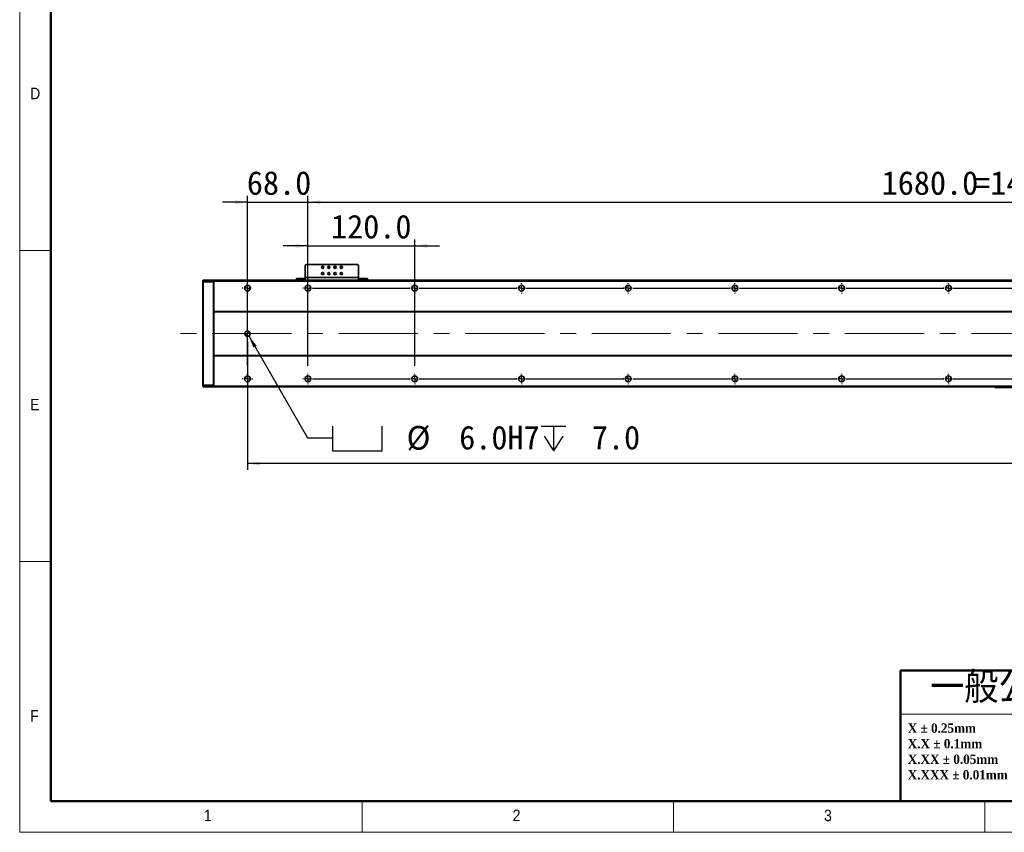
# Model space of a CAD drawing. Header units: millimetres. Extents: x 35 to 2905, y 35 to 2044.
# Tile 1 of 6: x 35 to 1142, y 35 to 949. Entities that reach past the tile are written whole.
import ezdxf

# ---------------------------------------------------------------- set-up
doc = ezdxf.new("R2010")
doc.units = ezdxf.units.MM
doc.header["$LTSCALE"] = 7
doc.linetypes.add('CENTERX2', pattern=[20.32, 12.7, -2.54, 2.54, -2.54])
doc.layers.add('黑色实线', color=7, linetype='Continuous')
doc.styles.add('SLDTEXTSTYLE1', font='Gothic.ttf', dxfattribs={"width": 0.913})
doc.styles.add('SLDTEXTSTYLE2', font='timesbd.ttf', dxfattribs={"width": 0.933})
doc.styles.add('SLDTEXTSTYLE4', font='txt', dxfattribs={"bigfont": 'bigfont'})
doc.styles.add('SLDTEXTSTYLE8', font='txt')
doc.dimstyles.new('SLDDIMSTYLE0', dxfattribs={"dimtxt": 26.6, "dimasz": 14, "dimexe": 0, "dimexo": 0.0625, "dimgap": 6.65, "dimtad": 2, "dimdec": 1, "dimrnd": 1e-09, "dimzin": 4, "dimdsep": 46, "dimtxsty": 'SLDTEXTSTYLE8', "dimsah": 1, "dimcen": 0.09, "dimadec": 0, "dimazin": 1, "dimtfac": 1, "dimtdec": 1, "dimtmove": 0, "dimatfit": 0, "dimfxl": 0, "dimfrac": 2, "dimtolj": 1, "dimtzin": 12, "dimarcsym": 0})
doc.dimstyles.new('SLDDIMSTYLE5', dxfattribs={"dimtxt": 26.6, "dimasz": 14, "dimexe": 0, "dimexo": 0.0625, "dimgap": 6.65, "dimtad": 2, "dimdec": 1, "dimrnd": 1e-09, "dimzin": 4, "dimdsep": 46, "dimtxsty": 'SLDTEXTSTYLE8', "dimsah": 1, "dimcen": 0.09, "dimadec": 0, "dimazin": 1, "dimtfac": 1, "dimtdec": 1, "dimtofl": 0, "dimtmove": 0, "dimatfit": 3, "dimfxl": 0, "dimfrac": 2, "dimtolj": 1, "dimtzin": 12, "dimarcsym": 0})
doc.dimstyles.new('SLDDIMSTYLE7', dxfattribs={"dimtxt": 26.6, "dimasz": 14, "dimexe": 0, "dimexo": 0.0625, "dimgap": 6.65, "dimtad": 0, "dimtih": 1, "dimtoh": 1, "dimdec": 1, "dimrnd": 1e-09, "dimzin": 4, "dimdsep": 46, "dimtxsty": 'SLDTEXTSTYLE8', "dimsah": 1, "dimcen": 0, "dimadec": 0, "dimazin": 1, "dimtfac": 1, "dimtdec": 1, "dimtofl": 0, "dimtmove": 0, "dimatfit": 3, "dimfxl": 0, "dimfrac": 2, "dimtolj": 1, "dimtzin": 12, "dimarcsym": 0})

# ---------------------------------------------------------------- blocks, each defined once
blk = doc.blocks.new('SW_NOTE_1')
at = {"color": 0, "linetype": 'Continuous', "lineweight": 0, "char_height": 10.5, "attachment_point": 1, "style": 'SLDTEXTSTYLE2'}
for s, insert in [('X ± 0.25mm ', (0, 13.8)), ('X.X ± 0.1mm', (0, -3.7))]:
    blk.add_mtext(s, dxfattribs=dict(at, insert=insert))
blk = doc.blocks.new('SW_NOTE_2')
at = {"color": 0, "linetype": 'Continuous', "lineweight": 0, "char_height": 10.5, "attachment_point": 1, "style": 'SLDTEXTSTYLE2'}
for s, insert in [('X.XX ± 0.05mm', (0, 13.8)), ('X.XXX ± 0.01mm', (0, -3.7))]:
    blk.add_mtext(s, dxfattribs=dict(at, insert=insert))
blk = doc.blocks.new('SW_SYMBOL_HOLE_SPOT')
at = {"layer": '黑色实线', "color": 0}
for p, q in [((0, 6125), (0, 525)), ((11200, 525), (11200, 6125)), ((0, 525), (11200, 525))]:
    blk.add_line(p, q, dxfattribs=at)
blk = doc.blocks.new('SW_SYMBOL_HOLE_DEPTH')
at = {"layer": '黑色实线', "color": 0}
for p, q in [((0, 6125), (5600, 6125)), ((2800, 6125), (2800, 525)), ((700, 3885), (2800, 525)), ((4900, 3885), (2800, 525))]:
    blk.add_line(p, q, dxfattribs=at)
blk = doc.blocks.new('_D_20')
at = {"layer": '黑色实线'}
for p, q in [((292.6, 593.4), (358.6, 478.9)), ((358.6, 478.9), (386.6, 478.9))]:
    blk.add_line(p, q, dxfattribs=at)
blk.add_solid([(292.6, 593.4), (297.7, 580.2), (301.4, 582.3)], dxfattribs=at)
at = {"layer": '黑色实线', "xscale": 0.004985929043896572, "yscale": 0.004985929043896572, "zscale": 0.004985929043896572}
for name, p in [('SW_SYMBOL_HOLE_SPOT', (386.6, 461.3)), ('SW_SYMBOL_HOLE_DEPTH', (621.2, 461.3))]:
    blk.add_blockref(name, p, dxfattribs=at)
at = {"layer": '黑色实线', "char_height": 26.6, "attachment_point": 1, "style": 'SLDTEXTSTYLE8'}
for s, insert in [('%%c', (469.9, 492.1)), (' 6.0H7 ', (511, 492.3)), (' 7.0', (660.1, 492.3))]:
    blk.add_mtext(s, dxfattribs=dict(at, insert=insert))
blk = doc.blocks.new('_D_22')
at = {"layer": '黑色实线'}
for p, q in [((291.1, 587.1), (291.1, 442.7)), ((2107.1, 581.6), (2107.1, 442.7)), ((2107.1, 449.7), (291.1, 449.7))]:
    blk.add_line(p, q, dxfattribs=at)
for points in [[(291.1, 449.7), (305.1, 447.6), (305.1, 451.8)], [(2107.1, 449.7), (2093.1, 451.8), (2093.1, 447.6)]]:
    blk.add_solid(points, dxfattribs=at)
at = {"layer": '黑色实线', "insert": (1148.6, 484.6), "char_height": 26.6, "attachment_point": 1, "style": 'SLDTEXTSTYLE8'}
blk.add_mtext('1816.0', dxfattribs=at)
blk = doc.blocks.new('_D_25')
at = {"layer": '黑色实线'}
for p, q in [((359.1, 661.7), (359.1, 750.8)), ((359.1, 743.8), (2039.1, 743.8)), ((2039.1, 661.7), (2039.1, 750.8))]:
    blk.add_line(p, q, dxfattribs=at)
for points in [[(359.1, 743.8), (373.1, 741.7), (373.1, 745.9)], [(2039.1, 743.8), (2025.1, 745.9), (2025.1, 741.7)]]:
    blk.add_solid(points, dxfattribs=at)
at = {"layer": '黑色实线', "char_height": 26.6, "attachment_point": 1, "style": 'SLDTEXTSTYLE8'}
for s, insert in [('1680.0', (1004, 778.7)), ('=14×120.0(PITCH)', (1107.9, 778.7))]:
    blk.add_mtext(s, dxfattribs=dict(at, insert=insert))
blk = doc.blocks.new('_D_26')
at = {"layer": '黑色实线'}
for p, q in [((291.1, 743.8), (263.1, 743.8)), ((291.1, 559.7), (291.1, 750.8)), ((291.1, 743.8), (359.1, 743.8)), ((359.1, 559.7), (359.1, 750.8)), ((359.1, 743.8), (387.1, 743.8))]:
    blk.add_line(p, q, dxfattribs=at)
for points in [[(291.1, 743.8), (277.1, 745.9), (277.1, 741.7)], [(359.1, 743.8), (373.1, 741.7), (373.1, 745.9)]]:
    blk.add_solid(points, dxfattribs=at)
at = {"layer": '黑色实线', "insert": (290.4, 778.7), "char_height": 26.6, "attachment_point": 1, "style": 'SLDTEXTSTYLE8'}
blk.add_mtext('68.0', dxfattribs=at)
blk = doc.blocks.new('_D_28')
at = {"layer": '黑色实线'}
for p, q in [((359.1, 559.7), (359.1, 701.7)), ((479.1, 559.7), (479.1, 701.7)), ((359.1, 694.7), (331.1, 694.7)), ((359.1, 694.7), (479.1, 694.7)), ((479.1, 694.7), (507.1, 694.7))]:
    blk.add_line(p, q, dxfattribs=at)
for points in [[(359.1, 694.7), (345.1, 696.8), (345.1, 692.6)], [(479.1, 694.7), (493.1, 692.6), (493.1, 696.8)]]:
    blk.add_solid(points, dxfattribs=at)
at = {"layer": '黑色实线', "insert": (385, 729.6), "char_height": 26.6, "attachment_point": 1, "style": 'SLDTEXTSTYLE8'}
blk.add_mtext('120.0', dxfattribs=at)
blk = doc.blocks.new('SW_CENTERMARKSYMBOL_12')
at = {"layer": '黑色实线', "color": 0}
for p, q in [((-5.08, 0), (-5.84, 0)), ((0, 0), (-2.54, 0)), ((0, 5.08), (0, 5.84)), ((0, 0), (0, 2.54)), ((0, 0), (0, -2.54)), ((0, 0), (2.54, 0)), ((5.08, 0), (5.84, 0)), ((0, -5.08), (0, -5.84))]:
    blk.add_line(p, q, dxfattribs=at)
blk = doc.blocks.new('SW_CENTERMARKSYMBOL_13')
at = {"layer": '黑色实线', "color": 0}
for p, q in [((-193.08, 102), (-193.84, 102)), ((-188, 102), (-190.54, 102)), ((-188, 107.08), (-188, 107.84)), ((-188, 102), (-188, 104.54)), ((-188, 102), (-188, 99.46)), ((-188, 102), (-185.46, 102)), ((0, 102), (-2.54, 102)), ((0, 107.08), (0, 107.84)), ((0, 102), (0, 104.54)), ((0, 102), (0, 99.46)), ((0, 102), (2.54, 102)), ((5.08, 102), (5.84, 102)), ((-188, 96.92), (-188, 96.16)), ((-125.08, 0), (-125.84, 0)), ((-120, 0), (-122.54, 0)), ((-120, 5.08), (-120, 5.84)), ((-120, 0), (-120, 2.54)), ((-120, 0), (-120, -2.54)), ((-120, 0), (-117.46, 0)), ((-114.92, 0), (-5.08, 0)), ((-5.08, 0), (-5.84, 0)), ((0, 0), (-2.54, 0)), ((0, 0), (-2.54, 0)), ((0, 5.08), (0, 5.84)), ((0, 0), (0, 2.54)), ((0, 0), (0, 2.54)), ((0, 0), (0, -2.54)), ((0, 0), (2.54, 0)), ((0, 0), (0, -2.54)), ((0, 0), (2.54, 0)), ((5.08, 0), (5.84, 0)), ((5.08, 0), (114.92, 0)), ((114.92, 0), (114.16, 0)), ((120, 0), (117.46, 0)), ((120, 0), (117.46, 0)), ((120, 0), (117.46, 0)), ((120, 5.08), (120, 5.84)), ((120, 0), (120, 2.54)), ((120, 0), (120, 2.54)), ((120, 0), (120, 2.54)), ((120, 0), (120, -2.54)), ((120, 0), (122.54, 0)), ((120, 0), (120, -2.54)), ((120, 0), (122.54, 0)), ((120, 0), (120, -2.54)), ((120, 0), (122.54, 0)), ((125.08, 0), (125.84, 0)), ((125.08, 0), (234.92, 0)), ((234.92, 0), (234.16, 0)), ((240, 0), (237.46, 0)), ((240, 0), (237.46, 0)), ((240, 0), (237.46, 0)), ((240, 0), (237.46, 0)), ((240, 5.08), (240, 5.84)), ((240, 0), (240, 2.54)), ((240, 0), (240, 2.54)), ((240, 0), (240, 2.54)), ((240, 0), (240, 2.54)), ((240, 0), (240, -2.54)), ((240, 0), (242.54, 0)), ((240, 0), (240, -2.54)), ((240, 0), (242.54, 0)), ((240, 0), (240, -2.54)), ((240, 0), (242.54, 0)), ((240, 0), (240, -2.54)), ((240, 0), (242.54, 0)), ((245.08, 0), (245.84, 0)), ((245.08, 0), (354.92, 0)), ((354.92, 0), (354.16, 0)), ((360, 0), (357.46, 0)), ((360, 0), (357.46, 0)), ((360, 0), (357.46, 0)), ((360, 0), (357.46, 0)), ((360, 0), (357.46, 0)), ((360, 5.08), (360, 5.84)), ((360, 0), (360, 2.54)), ((360, 0), (360, 2.54)), ((360, 0), (360, 2.54)), ((360, 0), (360, 2.54)), ((360, 0), (360, 2.54)), ((360, 0), (360, -2.54)), ((360, 0), (362.54, 0)), ((360, 0), (360, -2.54)), ((360, 0), (362.54, 0)), ((360, 0), (360, -2.54)), ((360, 0), (362.54, 0)), ((360, 0), (360, -2.54)), ((360, 0), (362.54, 0)), ((360, 0), (360, -2.54)), ((360, 0), (362.54, 0)), ((365.08, 0), (365.84, 0)), ((365.08, 0), (474.92, 0)), ((474.92, 0), (474.16, 0)), ((480, 0), (477.46, 0)), ((480, 0), (477.46, 0)), ((480, 0), (477.46, 0)), ((480, 0), (477.46, 0)), ((480, 0), (477.46, 0)), ((480, 0), (477.46, 0)), ((480, 5.08), (480, 5.84)), ((480, 0), (480, 2.54)), ((480, 0), (480, 2.54)), ((480, 0), (480, 2.54)), ((480, 0), (480, 2.54)), ((480, 0), (480, 2.54)), ((480, 0), (480, 2.54)), ((480, 0), (480, -2.54)), ((480, 0), (482.54, 0)), ((480, 0), (480, -2.54)), ((480, 0), (482.54, 0)), ((480, 0), (480, -2.54)), ((480, 0), (482.54, 0)), ((480, 0), (480, -2.54)), ((480, 0), (482.54, 0)), ((480, 0), (480, -2.54)), ((480, 0), (482.54, 0)), ((480, 0), (480, -2.54)), ((480, 0), (482.54, 0)), ((485.08, 0), (485.84, 0)), ((485.08, 0), (594.92, 0)), ((594.92, 0), (594.16, 0)), ((600, 0), (597.46, 0)), ((600, 0), (597.46, 0)), ((600, 0), (597.46, 0)), ((600, 0), (597.46, 0)), ((600, 0), (597.46, 0)), ((600, 0), (597.46, 0)), ((600, 0), (597.46, 0)), ((600, 5.08), (600, 5.84)), ((600, 0), (600, 2.54)), ((600, 0), (600, 2.54)), ((600, 0), (600, 2.54)), ((600, 0), (600, 2.54)), ((600, 0), (600, 2.54)), ((600, 0), (600, 2.54)), ((600, 0), (600, 2.54)), ((600, 0), (600, -2.54)), ((600, 0), (602.54, 0)), ((600, 0), (600, -2.54)), ((600, 0), (602.54, 0)), ((600, 0), (600, -2.54)), ((600, 0), (602.54, 0)), ((600, 0), (600, -2.54)), ((600, 0), (602.54, 0)), ((600, 0), (600, -2.54)), ((600, 0), (602.54, 0)), ((600, 0), (600, -2.54)), ((600, 0), (602.54, 0)), ((600, 0), (600, -2.54)), ((600, 0), (602.54, 0)), ((605.08, 0), (605.84, 0)), ((605.08, 0), (714.92, 0)), ((-120, -5.08), (-120, -5.84)), ((0, -5.08), (0, -5.84)), ((120, -5.08), (120, -5.84)), ((240, -5.08), (240, -5.84)), ((360, -5.08), (360, -5.84)), ((480, -5.08), (480, -5.84)), ((600, -5.08), (600, -5.84))]:
    blk.add_line(p, q, dxfattribs=at)
blk = doc.blocks.new('SW_CENTERMARKSYMBOL_14')
at = {"layer": '黑色实线', "color": 0}
for p, q in [((-245.08, 0), (-245.84, 0)), ((-240, 0), (-242.54, 0)), ((-240, 5.08), (-240, 5.84)), ((-240, 0), (-240, 2.54)), ((-240, 0), (-240, -2.54)), ((-240, 0), (-237.46, 0)), ((-234.92, 0), (-125.08, 0)), ((-125.08, 0), (-125.84, 0)), ((-120, 0), (-122.54, 0)), ((-120, 0), (-122.54, 0)), ((-120, 5.08), (-120, 5.84)), ((-120, 0), (-120, 2.54)), ((-120, 0), (-120, 2.54)), ((-120, 0), (-120, -2.54)), ((-120, 0), (-117.46, 0)), ((-120, 0), (-120, -2.54)), ((-120, 0), (-117.46, 0)), ((-114.92, 0), (-114.16, 0)), ((-114.92, 0), (-5.08, 0)), ((-5.08, 0), (-5.84, 0)), ((0, 0), (-2.54, 0)), ((0, 0), (-2.54, 0)), ((0, 0), (-2.54, 0)), ((0, 5.08), (0, 5.84)), ((0, 0), (0, 2.54)), ((0, 0), (0, 2.54)), ((0, 0), (0, 2.54)), ((0, 0), (0, -2.54)), ((0, 0), (2.54, 0)), ((0, 0), (0, -2.54)), ((0, 0), (2.54, 0)), ((0, 0), (0, -2.54)), ((0, 0), (2.54, 0)), ((5.08, 0), (5.84, 0)), ((5.08, 0), (114.92, 0)), ((114.92, 0), (114.16, 0)), ((120, 0), (117.46, 0)), ((120, 0), (117.46, 0)), ((120, 0), (117.46, 0)), ((120, 0), (117.46, 0)), ((120, 5.08), (120, 5.84)), ((120, 0), (120, 2.54)), ((120, 0), (120, 2.54)), ((120, 0), (120, 2.54)), ((120, 0), (120, 2.54)), ((120, 0), (120, -2.54)), ((120, 0), (122.54, 0)), ((120, 0), (120, -2.54)), ((120, 0), (122.54, 0)), ((120, 0), (120, -2.54)), ((120, 0), (122.54, 0)), ((120, 0), (120, -2.54)), ((120, 0), (122.54, 0)), ((125.08, 0), (125.84, 0)), ((125.08, 0), (234.92, 0)), ((234.92, 0), (234.16, 0)), ((240, 0), (237.46, 0)), ((240, 0), (237.46, 0)), ((240, 0), (237.46, 0)), ((240, 0), (237.46, 0)), ((240, 0), (237.46, 0)), ((240, 5.08), (240, 5.84)), ((240, 0), (240, 2.54)), ((240, 0), (240, 2.54)), ((240, 0), (240, 2.54)), ((240, 0), (240, 2.54)), ((240, 0), (240, 2.54)), ((240, 0), (240, -2.54)), ((240, 0), (242.54, 0)), ((240, 0), (240, -2.54)), ((240, 0), (242.54, 0)), ((240, 0), (240, -2.54)), ((240, 0), (242.54, 0)), ((240, 0), (240, -2.54)), ((240, 0), (242.54, 0)), ((240, 0), (240, -2.54)), ((240, 0), (242.54, 0)), ((245.08, 0), (245.84, 0)), ((245.08, 0), (354.92, 0)), ((354.92, 0), (354.16, 0)), ((360, 0), (357.46, 0)), ((360, 0), (357.46, 0)), ((360, 0), (357.46, 0)), ((360, 0), (357.46, 0)), ((360, 0), (357.46, 0)), ((360, 0), (357.46, 0)), ((360, 5.08), (360, 5.84)), ((360, 0), (360, 2.54)), ((360, 0), (360, 2.54)), ((360, 0), (360, 2.54)), ((360, 0), (360, 2.54)), ((360, 0), (360, 2.54)), ((360, 0), (360, 2.54)), ((360, 0), (360, -2.54)), ((360, 0), (362.54, 0)), ((360, 0), (360, -2.54)), ((360, 0), (362.54, 0)), ((360, 0), (360, -2.54)), ((360, 0), (362.54, 0)), ((360, 0), (360, -2.54)), ((360, 0), (362.54, 0)), ((360, 0), (360, -2.54)), ((360, 0), (362.54, 0)), ((360, 0), (360, -2.54)), ((360, 0), (362.54, 0)), ((365.08, 0), (365.84, 0)), ((365.08, 0), (474.92, 0)), ((474.92, 0), (474.16, 0)), ((480, 0), (477.46, 0)), ((480, 0), (477.46, 0)), ((480, 0), (477.46, 0)), ((480, 0), (477.46, 0)), ((480, 0), (477.46, 0)), ((480, 0), (477.46, 0)), ((480, 0), (477.46, 0)), ((480, 5.08), (480, 5.84)), ((480, 0), (480, 2.54)), ((480, 0), (480, 2.54)), ((480, 0), (480, 2.54)), ((480, 0), (480, 2.54)), ((480, 0), (480, 2.54)), ((480, 0), (480, 2.54)), ((480, 0), (480, 2.54)), ((480, 0), (480, -2.54)), ((480, 0), (482.54, 0)), ((480, 0), (480, -2.54)), ((480, 0), (482.54, 0)), ((480, 0), (480, -2.54)), ((480, 0), (482.54, 0)), ((480, 0), (480, -2.54)), ((480, 0), (482.54, 0)), ((480, 0), (480, -2.54)), ((480, 0), (482.54, 0)), ((480, 0), (480, -2.54)), ((480, 0), (482.54, 0)), ((480, 0), (480, -2.54)), ((480, 0), (482.54, 0)), ((485.08, 0), (485.84, 0)), ((485.08, 0), (594.92, 0)), ((-240, -5.08), (-240, -5.84)), ((-120, -5.08), (-120, -5.84)), ((0, -5.08), (0, -5.84)), ((120, -5.08), (120, -5.84)), ((240, -5.08), (240, -5.84)), ((360, -5.08), (360, -5.84)), ((480, -5.08), (480, -5.84))]:
    blk.add_line(p, q, dxfattribs=at)
blk = doc.blocks.new('SW_DOWELSYMBOL_2')
at = {"linetype": 'Continuous', "lineweight": 18}
h = blk.add_hatch(color=0, dxfattribs=at)
edge = h.paths.add_edge_path(flags=0)
edge.add_arc((0, 0), 3, 180, 270)
edge.add_line((0, -3), (0, 0))
edge.add_line((0, 0), (-3, 0))
h = blk.add_hatch(color=0, dxfattribs=at)
edge = h.paths.add_edge_path(flags=0)
edge.add_arc((0, 0), 3, 0, 90)
edge.add_line((0, 3), (0, 0))
edge.add_line((0, 0), (3, 0))
at = {"layer": '黑色实线', "color": 0}
blk.add_circle((0, 0), 3, dxfattribs=at)

msp = doc.modelspace()

# ---------------------------------------------------------------- linework, layer by layer
at = {"color": 7, "linetype": 'Continuous', "lineweight": 18}
for p, q in [((35, 2044), (35, 35)), ((70, 2009), (70, 70)), ((35, 689.5), (70, 689.5)), ((70, 339.5), (35, 339.5)), ((1281, 168), (1025.29, 168)), ((70, 70), (2870, 70)), ((420, 35), (420, 70)), ((770, 70), (770, 35)), ((861, 70), (2870, 70)), ((1120, 35), (1120, 70)), ((35, 35), (2905, 35))]:
    msp.add_line(p, q, dxfattribs=at)
at = {"color": 7, "linetype": 'Continuous', "lineweight": 50}
for p, q in [((70, 2009), (70, 70)), ((1025.29, 217), (1025.29, 70)), ((1025.29, 217), (1281, 217)), ((70, 70), (2870, 70))]:
    msp.add_line(p, q, dxfattribs=at)
at = {"color": 7, "linetype": 'Continuous', "lineweight": 35}
for p, q in [((357.06, 673.8), (356.06, 672.8)), ((356.06, 672.8), (356.06, 659)), ((415.06, 673.8), (357.06, 673.8)), ((416.06, 672.8), (415.06, 673.8)), ((416.06, 659), (416.06, 672.8)), ((241.06, 655.7), (241.36, 656)), ((241.06, 653.87), (241.06, 655.7)), ((241.06, 653.87), (241.36, 654)), ((241.06, 538.12), (241.06, 653.87)), ((241.36, 656), (241.36, 654)), ((241.36, 656), (252.76, 656)), ((241.36, 654), (241.36, 538)), ((252.76, 654), (241.36, 654)), ((252.76, 654), (252.76, 656)), ((253.06, 655.7), (252.76, 656)), ((252.76, 538), (252.76, 654)), ((253.06, 653.87), (252.76, 654)), ((2145.06, 656), (253.06, 656)), ((253.06, 655), (253.06, 656)), ((2145.06, 655), (253.06, 655)), ((253.06, 621), (253.06, 655)), ((346.06, 656), (346.06, 658)), ((346.06, 658), (347.06, 658)), ((347.06, 658), (347.06, 656)), ((347.06, 658), (355.06, 658)), ((355.06, 658), (355.06, 656)), ((356.06, 658), (355.06, 658)), ((416.06, 659), (356.06, 659)), ((356.06, 656), (356.06, 659)), ((416.06, 659), (416.06, 656)), ((417.06, 658), (416.06, 658)), ((417.06, 658), (417.06, 656)), ((417.06, 658), (425.06, 658)), ((425.06, 656), (425.06, 658)), ((425.06, 658), (426.06, 658)), ((426.06, 658), (426.06, 656)), ((2145.06, 621), (253.06, 621)), ((253.06, 621), (253.06, 620.5)), ((2145.06, 620.5), (253.06, 620.5)), ((253.06, 571.5), (253.06, 620.5)), ((2145.06, 571.5), (253.06, 571.5)), ((253.06, 571), (253.06, 571.5)), ((2145.06, 571), (253.06, 571)), ((253.06, 537), (253.06, 571)), ((241.06, 536.3), (241.06, 538.12)), ((241.06, 538.12), (241.36, 538)), ((241.06, 536.3), (241.36, 536)), ((241.36, 538), (241.36, 536)), ((241.36, 538), (252.76, 538)), ((252.76, 536), (241.36, 536)), ((253.06, 538.12), (252.76, 538)), ((252.76, 536), (252.76, 538)), ((253.06, 536.3), (252.76, 536)), ((2145.06, 537), (253.06, 537)), ((253.06, 537), (253.06, 536)), ((2145.06, 536), (253.06, 536)), ((1131.06, 535.8), (1131.06, 536)), ((1131.06, 535.8), (1131.36, 535.5)), ((1131.06, 535.8), (1132.06, 535.8)), ((1132.18, 535.5), (1131.36, 535.5)), ((1132.06, 536), (1132.06, 535.8)), ((1132.18, 535.5), (1132.06, 535.8)), ((1132.06, 535.8), (1154.06, 535.8)), ((1153.93, 535.5), (1132.18, 535.5))]:
    msp.add_line(p, q, dxfattribs=at)
for centre, radius in [((375.56, 670.5), 1.25), ((375.56, 663.5), 1.25), ((382.56, 670.5), 1.25), ((382.56, 663.5), 1.25), ((389.56, 670.5), 1.25), ((389.56, 663.5), 1.25), ((396.56, 670.5), 1.25), ((396.56, 663.5), 1.25), ((291.06, 647), 3.3), ((359.06, 647), 3.3), ((479.06, 647), 3.3), ((599.06, 647), 3.3), ((719.06, 647), 3.3), ((839.06, 647), 3.3), ((959.06, 647), 3.3), ((1079.06, 647), 3.3), ((291.06, 596), 3), ((291.06, 545), 3.3), ((359.06, 545), 3.3), ((479.06, 545), 3.3), ((599.06, 545), 3.3), ((719.06, 545), 3.3), ((839.06, 545), 3.3), ((959.06, 545), 3.3), ((1079.06, 545), 3.3)]:
    msp.add_circle(centre, radius, dxfattribs=at)
at = {"layer": '黑色实线', "linetype": 'CENTERX2', "lineweight": 18}
msp.add_line((2189.51, 596), (208.61, 596), dxfattribs=at)

# ---------------------------------------------------------------- block references
at = {"color": 7, "linetype": 'Continuous', "lineweight": 0}
for name, p in [('SW_NOTE_1', (1033.26, 143.65)), ('SW_NOTE_2', (1033.26, 108.65))]:
    msp.add_blockref(name, p, dxfattribs=at)
at = {"layer": '黑色实线'}
for name, p in [('SW_CENTERMARKSYMBOL_13', (479.06, 545)), ('SW_CENTERMARKSYMBOL_14', (599.06, 647)), ('SW_DOWELSYMBOL_2', (291.06, 596)), ('SW_CENTERMARKSYMBOL_12', (291.06, 545))]:
    msp.add_blockref(name, p, dxfattribs=at)

# ---------------------------------------------------------------- texts
at = {"color": 7, "linetype": 'Continuous', "lineweight": 0, "attachment_point": 1}
for s, insert, char_height, style in [('D', (46.67, 872.52), 12.96, 'SLDTEXTSTYLE1'), ('E', (46.67, 522.52), 12.96, 'SLDTEXTSTYLE1'), ('一般公差', (1058.35, 215.56), 35, 'SLDTEXTSTYLE4'), ('F', (46.67, 172.52), 12.96, 'SLDTEXTSTYLE1'), ('1', (242.08, 60.52), 12.96, 'SLDTEXTSTYLE1'), ('2', (589.17, 60.52), 12.96, 'SLDTEXTSTYLE1'), ('3', (939.17, 60.52), 12.96, 'SLDTEXTSTYLE1')]:
    msp.add_mtext(s, dxfattribs=dict(at, insert=insert, char_height=char_height, style=style))

# ---------------------------------------------------------------- dimensions: what is measured, and where the dimension line sits
at = {"layer": '黑色实线'}
for base, p1, p2, dimstyle, picture, middle in [((359.06, 743.8), (291.06, 550.84), (359.06, 550.84), 'SLDDIMSTYLE0', '_D_26', (323.19, 743.8)), ((479.06, 694.71), (359.06, 550.84), (479.06, 550.84), 'SLDDIMSTYLE0', '_D_28', (427.33, 694.71)), ((291.06, 449.69), (2107.06, 590.46), (291.06, 596), 'SLDDIMSTYLE5', '_D_22', (1200.63, 449.69))]:
    dim = msp.add_linear_dim(base=base, p1=p1, p2=p2, dimstyle=dimstyle, dxfattribs=at)
    dim.commit()
    dim.dimension.update_dxf_attribs({"geometry": picture, "text_midpoint": middle, "dimtype": 160})
dim = msp.add_linear_dim(base=(2039.06, 743.8), p1=(359.06, 652.84), p2=(2039.06, 652.84), text='<>=14×120.0(PITCH)', dimstyle='SLDDIMSTYLE5', dxfattribs=at)
dim.commit()
dim.dimension.update_dxf_attribs({"geometry": '_D_25', "text_midpoint": (1200.63, 743.8), "dimtype": 160})
dim = msp.add_diameter_dim_2p(p1=(289.56, 598.59), p2=(292.56, 593.4), text='{\\fGDT;v} <>H7 {\\fGDT;x} 7.0\\P', dimstyle='SLDDIMSTYLE7', dxfattribs=at)
dim.commit()
dim.dimension.update_dxf_attribs({"geometry": '_D_20', "text_midpoint": (551.4, 478.94), "dimtype": 163})

doc.saveas('drawing.dxf')
